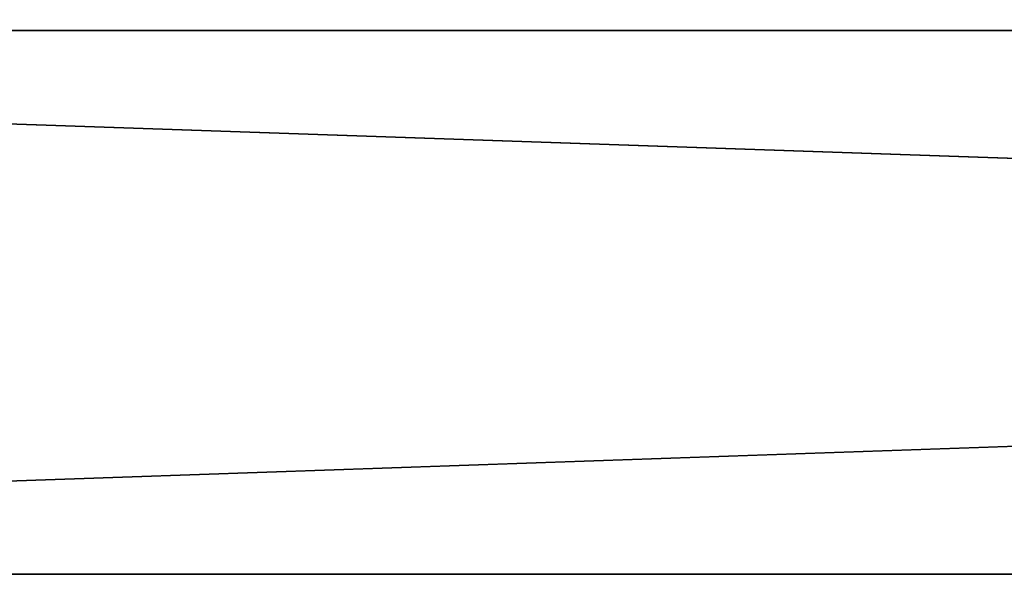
# Model space of a CAD drawing. Extents: x -200 to 200, y -702 to 625.
# Tile 212 of 256: x -105 to -85, y 495 to 506. Entities that reach past the tile are written whole.
import ezdxf

# ---------------------------------------------------------------- set-up
doc = ezdxf.new("R2010")
doc.units = 0
doc.header["$LTSCALE"] = 4.479492
doc.layers.add('879', color=7, linetype='CONTINUOUS')
doc.layers.add('880', color=7, linetype='CONTINUOUS')

msp = doc.modelspace()

# ---------------------------------------------------------------- linework, layer by layer
at = {"layer": '879', "color": 7, "linetype": 'CONTINUOUS'}
for points in [[(160, 506, -11), (160, 495), (-160, 506, -11), (160, 506, -11)], [(160, 495), (160, 506, 11), (-160, 495), (160, 495)], [(-160, 506, -11), (160, 495), (-160, 495), (-160, 506, -11)], [(160, 506, 11), (-160, 506, 11), (-160, 495), (160, 506, 11)]]:
    msp.add_3dface(points, dxfattribs=at)
at = {"layer": '880', "color": 7, "linetype": 'CONTINUOUS'}
for points in [[(160, 517), (-160, 517), (-160, 506, 11), (160, 517)], [(160, 517), (160, 506, -11), (-160, 517), (160, 517)], [(160, 506, -11), (-160, 506, -11), (-160, 517), (160, 506, -11)], [(160, 506, 11), (160, 517), (-160, 506, 11), (160, 506, 11)]]:
    msp.add_3dface(points, dxfattribs=at)

doc.saveas('drawing.dxf')
